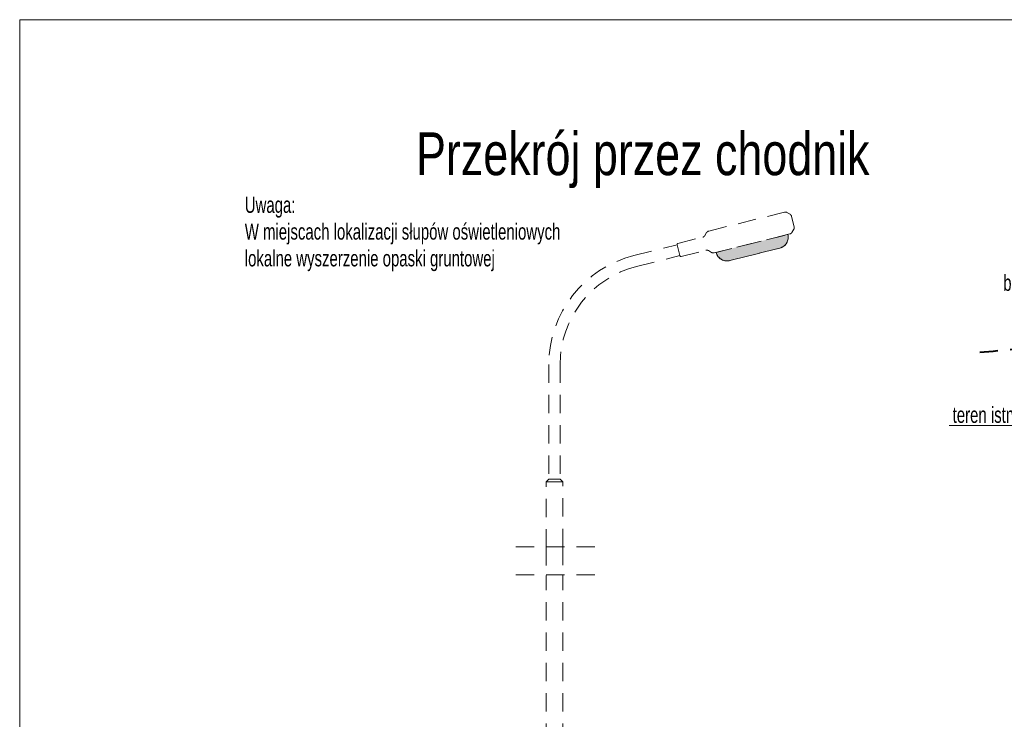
# Model space of a CAD drawing. Header units: metres. Extents: x 1458.7 to 1489, y 574.8 to 588.8.
# Tile 7 of 19: x 1458.7 to 1467.9, y 582.3 to 588.8. Entities that reach past the tile are written whole.
import ezdxf

# ---------------------------------------------------------------- set-up
doc = ezdxf.new("R2010")
doc.units = ezdxf.units.M
doc.header["$MEASUREMENT"] = 0
doc.linetypes.add('DGN Style 2', pattern=[0.28364, 0.170184, -0.113456])
for name, color, linetype, lineweight in [('12_obrys', 7, 'Continuous', 0), ('1_tabelka', 7, 'Continuous', 0), ('3_opisy', 7, 'Continuous', 0), ('4_latarnie', 7, 'Continuous', 0), ('7_os', 6, 'Continuous', 0), ('opisy', 7, 'Continuous', 0), ('Warstwa 3', 7, 'Continuous', 0)]:
    doc.layers.add(name, color=color, linetype=linetype, lineweight=lineweight)
doc.styles.add('Style-Arial', font='arial.ttf')

msp = doc.modelspace()

# ---------------------------------------------------------------- hatches: boundary and pattern name
at = {"layer": '4_latarnie', "lineweight": 30}
msp.add_hatch(color=56, dxfattribs=at).paths.add_polyline_path([(1465.1841, 586.6237, 0.414214), (1465.3114, 586.5473), (1465.78, 586.6645, 0.414214), (1465.8563, 586.7918)])

# ---------------------------------------------------------------- linework, layer by layer
at = {"layer": '12_obrys', "color": 251, "linetype": 'DGN Style 2', "lineweight": 40, "flags": 128}
msp.add_lwpolyline([(1467.6491, 585.6916), (1467.7736, 585.7016), (1467.8831, 585.7126), (1468.0234, 585.7238), (1468.1331, 585.7349), (1468.2732, 585.7461), (1468.3831, 585.7571), (1469.6085, 585.8985), (1474.1491, 586.3588)], dxfattribs=at)
at = {"layer": '3_opisy', "color": 7, "linetype": 'Continuous', "lineweight": 0}
msp.add_line((1467.3626, 585.0062), (1468.3572, 585.0062), dxfattribs=at)
at = {"layer": '4_latarnie', "color": 7, "linetype": 'DGN Style 2', "lineweight": 13}
for p, q in [((1465.1152, 586.8229), (1465.8233, 587)), ((1465.8757, 586.9794), (1465.8471, 586.9965)), ((1465.89, 586.96), (1465.9143, 586.8631)), ((1464.8275, 586.7076), (1465.0593, 586.7656)), ((1465.0787, 586.78), (1465.0958, 586.8086)), ((1465.1662, 586.6192), (1465.8742, 586.7963)), ((1465.9107, 586.8392), (1465.8936, 586.8107)), ((1464.4164, 586.594), (1464.8199, 586.6949)), ((1464.8199, 586.6949), (1464.8454, 586.5931)), ((1464.4419, 586.4921), (1464.8454, 586.5931)), ((1464.8581, 586.5854), (1465.0899, 586.6434)), ((1465.1137, 586.6399), (1465.1423, 586.6227)), ((1465.3114, 586.5473), (1465.78, 586.6645)), ((1463.6212, 585.5754), (1463.6212, 584.505)), ((1463.7262, 585.5754), (1463.7262, 584.505)), ((1463.6212, 584.505), (1463.5949, 584.4788)), ((1463.5949, 584.4788), (1463.7524, 584.4788)), ((1463.5949, 583.8664), (1463.5949, 584.4788)), ((1463.7262, 584.505), (1463.6212, 584.505)), ((1463.7262, 584.505), (1463.7524, 584.4788)), ((1463.7524, 583.8711), (1463.7524, 584.4788)), ((1463.5949, 581.7658), (1463.5949, 583.6046)), ((1463.7524, 581.7658), (1463.7524, 583.6046))]:
    msp.add_line(p, q, dxfattribs=at)
at = {"layer": '4_latarnie', "color": 7, "linetype": 'DGN Style 2', "lineweight": 13, "flags": 128}
msp.add_lwpolyline([(1465.1841, 586.6237, 0.414214), (1465.3114, 586.5473), (1465.78, 586.6645, 0.414214), (1465.8563, 586.7918), (1465.1841, 586.6237)], format="xyb", close=True, dxfattribs=at)
at = {"layer": '4_latarnie', "color": 7, "linetype": 'DGN Style 2', "lineweight": 13}
for centre, radius, start, end in [((1465.8309, 586.9695), 0.0315, 59.04523, 104.04523), ((1465.8595, 586.9524), 0.0315, 14.04523, 59.04523), ((1465.8837, 586.8554), 0.0315, 329.04523, 14.04523), ((1465.0517, 586.7962), 0.0315, 284.04523, 329.04523), ((1465.1228, 586.7923), 0.0315, 104.04523, 149.04523), ((1465.7545, 586.7664), 0.105, 284.04523, 14.04523), ((1465.8666, 586.8269), 0.0315, 284.04523, 329.04523), ((1464.8301, 586.6975), 0.0105, 104.04523, 194.04523), ((1464.6712, 585.5754), 1.05, 104.04523, 180), ((1464.8555, 586.5956), 0.0105, 194.04523, 284.04523), ((1465.0975, 586.6128), 0.0315, 59.04523, 104.04523), ((1465.1585, 586.6497), 0.0315, 239.04523, 284.04523), ((1465.2859, 586.6491), 0.105, 194.04523, 284.04523), ((1464.6712, 585.5754), 0.945, 104.04523, 180)]:
    msp.add_arc(centre, radius, start, end, dxfattribs=at)
at = {"layer": '7_os', "color": 7, "linetype": 'DGN Style 2', "lineweight": 13}
for p, q in [((1464.0498, 583.8711), (1463.2515, 583.8711)), ((1463.5949, 583.8664), (1463.5949, 583.6046)), ((1463.7524, 583.8711), (1463.7524, 583.6046)), ((1464.0498, 583.6093), (1463.2515, 583.6093))]:
    msp.add_line(p, q, dxfattribs=at)
at = {"layer": 'Warstwa 3', "color": 7, "linetype": 'Continuous', "lineweight": 0, "flags": 128}
msp.add_lwpolyline([(1458.6755, 588.7985), (1488.9716, 588.7985), (1488.9716, 574.7985), (1458.6755, 574.7985), (1458.6755, 588.7985)], close=True, dxfattribs=at)

# ---------------------------------------------------------------- texts
at = {"layer": '1_tabelka', "color": 7, "linetype": 'Continuous', "lineweight": 0, "insert": (1464.4993, 587.4852), "char_height": 0.4, "width": 8.986213, "attachment_point": 5, "rotation": 360, "line_spacing_factor": 0.6, "style": 'Style-Arial'}
msp.add_mtext('\\H1x;\\W0.75;Przekrój przez chodnik', dxfattribs=at)
at = {"layer": '3_opisy', "color": 7, "linetype": 'Continuous', "lineweight": 0, "char_height": 0.15, "attachment_point": 9, "style": 'Style-Arial'}
for s, insert, line_spacing_factor in [('\\H1x;\\W0.666667;obrzeże\\Pbetonowe 8/30\\P', (1468.7845, 586.2616), 0.776524), ('\\H1x;\\W0.666667;teren istniejąca', (1468.335, 584.9848), 0.6)]:
    msp.add_mtext(s, dxfattribs=dict(at, insert=insert, line_spacing_factor=line_spacing_factor))
at = {"layer": 'opisy', "color": 7, "linetype": 'Continuous', "lineweight": 0, "insert": (1460.7793, 587.1429), "char_height": 0.15, "attachment_point": 1, "style": 'Style-Arial'}
msp.add_mtext('\\H1x;\\W0.666667;Uwaga:\\PW miejscach lokalizacji słupów oświetleniowych\\Plokalne wyszerzenie opaski gruntowej', dxfattribs=at)

doc.saveas('drawing.dxf')
